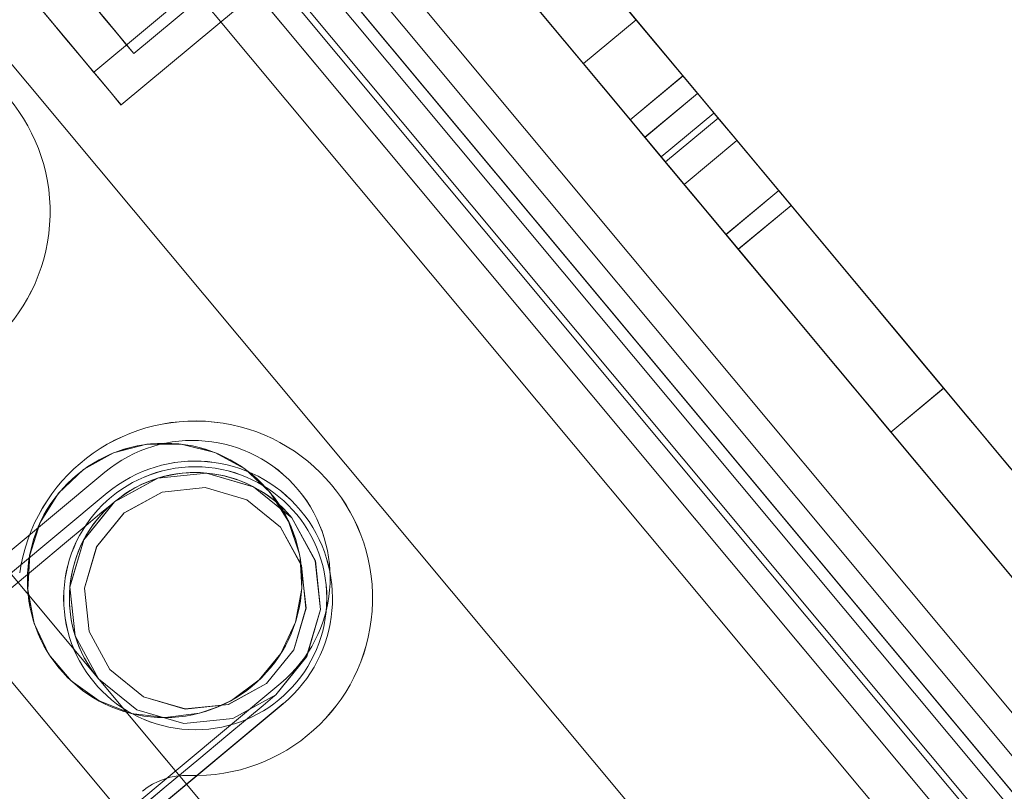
# Model space of a CAD drawing. Header units: millimetres. Extents: x -125266 to 274256, y -711690 to -301689.
# Tile 85 of 256: x -53400 to -53357, y -360886 to -360852. Entities that reach past the tile are written whole.
import ezdxf

# ---------------------------------------------------------------- set-up
doc = ezdxf.new("R2010")
doc.units = ezdxf.units.MM
doc.linetypes.add('CONTINOUS', pattern=[0])
for name, color, linetype, lineweight in [('AD Wall', 8, 'Continuous', 15), ('ARCH', 7, 'Continuous', 0), ('Equipment', 8, 'Continuous', 0), ('HOOD', 6, 'Continuous', 0), ('MEPTEK HVAC-Kitchen Fresh Air Duct', 3, 'Continuous', 30), ('MEPTEK-TEXT1', 7, 'Continuous', 30)]:
    doc.layers.add(name, color=color, linetype=linetype, lineweight=lineweight)
doc.layers.add('Light Equipment', color=8, linetype='Continuous')
doc.styles.get("Standard").update_dxf_attribs({"font": 'ARIALN.TTF'})
doc.styles.add('Times New Roman', font='times.ttf', dxfattribs={"height": 150})
doc.dimstyles.new('ARA-125', dxfattribs={"dimtxt": 200, "dimasz": 75, "dimexe": 0, "dimexo": 75, "dimgap": 7.5, "dimtad": 0, "dimdec": 0, "dimrnd": 5, "dimdsep": 46, "dimtxsty": 'Times New Roman', "dimblk": 'ARCHTICK', "dimcen": 56.25, "dimdle": 56.25, "dimclrd": 256, "dimclre": 256, "dimclrt": 256, "dimazin": 3, "dimtfac": 1, "dimtdec": 0, "dimtix": 1, "dimtmove": 1, "dimatfit": 3, "dimfxl": 0, "dimtolj": 1, "dimlwd": -1, "dimlwe": 0, "dimarcsym": 0})
pattern_1 = [(22.867872, (419150.544, -703283.92), (-30.845707, 73.1364), [])]

# ---------------------------------------------------------------- blocks, each defined once
blk = doc.blocks.new('A$Cf0359734')
at = {"layer": 'Equipment', "extrusion": (0, 0, -1), "elevation": -15}
for points in [[(-610.078, 1224.798, -3.802846), (-1131.035, 947.449, 3.802846)], [(-563.585, 1106.137, -3.146449), (-1057.949, 842.946, 3.146449)], [(-507.188, 390.435, -2.242091), (-497.007, 395.855, 2.242091)], [(-526.609, 380.096, -2.242091), (-516.428, 385.516, 2.242091)], [(-528.815, 385.353, -0.9995), (-518.221, 390.993, 0.9995)], [(-529.25, 384.556, -0.9995), (-518.657, 390.196, 0.9995)], [(-521.368, 382.521), (-523.424, 381.902), (-525.557, 382.118), (-527.447, 383.13), (-528.807, 384.791), (-529.426, 386.846), (-529.21, 388.98), (-528.198, 390.87), (-526.537, 392.23, -1)]]:
    blk.add_lwpolyline(points, format="xyb", close=True, dxfattribs=at)
for points in [[(-591.722, 1158.987, -3.538831), (-1086.084, 895.797), (-1091.774, 906.486), (-1091.58, 906.121), (-1086.084, 895.797), (-1084.559, 898.382), (-1083.015, 900.957), (-1081.46, 903.525), (-1079.888, 906.087), (-1078.303, 908.636), (-1076.702, 911.181)], [(-1077.22, 914.233), (-1087.359, 908.836), (-1091.168, 906.808, 3.626728), (-598.019, 1169.352)], [(-597.218, 1169.311, -3.616317), (-1091.58, 906.121), (-1091.532, 906.208), (-1091.475, 906.293), (-1091.426, 906.38), (-1091.369, 906.465), (-1091.32, 906.552), (-1091.272, 906.639), (-1091.215, 906.724), (-1091.168, 906.808), (-598.022, 1169.351)], [(-597.218, 1169.31, -3.616317), (-1091.582, 906.12, 3.616317), (-597.219, 1169.312)], [(-591.722, 1158.988, -3.538831), (-1086.084, 895.795), (-1084.554, 898.384), (-1083.015, 900.956), (-1081.455, 903.526), (-1079.889, 906.086), (-1078.304, 908.635), (-1076.703, 911.179)], [(-599.158, 1041.719, -0.011713), (-984.646, 836.489), (-990.409, 833.326), (-995.883, 829.759), (-1000.962, 825.886), (-1005.713, 821.665), (-1011.224, 815.871), (-1016.164, 809.592), (-1020.378, 803.047), (-1023.979, 796.101), (-1025.529, 792.694), (-1080.437, 895.526, 3.572618), (-594.649, 1154.151, -3.572618), (-1080.436, 895.526, 3.572618), (-594.65, 1154.151, -3.572618), (-1080.31, 895.593), (-1031.842, 804.552), (-1031.857, 804.516), (-1031.842, 804.552)], [(-546.271, 1063.035, -2.890001), (-1031.776, 804.429), (-1025.527, 792.692)]]:
    blk.add_lwpolyline(points, format="xyb", dxfattribs=at)
for points in [[(-291.028, 543.105), (-743.017, 302.473)], [(-292.438, 545.753), (-744.427, 305.122)], [(-743.016, 302.474), (-291.027, 543.105), (-743.016, 302.474), (-744.425, 305.121)], [(-245.91, 458.357), (-288.208, 537.808), (-740.197, 297.177)], [(-697.897, 217.726), (-740.196, 297.177), (-734.902, 299.996), (-740.196, 297.177), (-288.207, 537.809)], [(-728.008, 310.463), (-306.033, 535.116), (-728.008, 310.463), (-724.248, 303.401)], [(-732.607, 297.82), (-734.016, 300.467), (-294.39, 534.517)], [(-730.802, 304.671), (-301.007, 533.487), (-730.802, 304.671), (-730.238, 303.612)], [(-734.016, 300.466), (-732.606, 297.819), (-292.98, 531.869)], [(-728.72, 303.287), (-299.682, 531.7)], [(-725.729, 302.928), (-299.82, 529.675), (-300.384, 530.734)], [(-299.821, 529.675), (-300.384, 530.734), (-726.293, 303.987)], [(-726.293, 303.987), (-300.384, 530.734)], [(-725.729, 302.928), (-299.82, 529.675)], [(-298.272, 529.051), (-727.31, 300.639), (-727.982, 300.281), (-728.644, 299.928), (-729.285, 299.587), (-729.894, 299.263), (-730.455, 298.964), (-730.974, 298.688), (-731.429, 298.446), (-731.821, 298.237)], [(-728.009, 310.464), (-724.249, 303.401), (-302.273, 528.054), (-724.249, 303.401), (-302.273, 528.054), (-724.249, 303.401)], [(-534.563, 413.45), (-530.752, 415.48), (-527.84, 417.03), (-525.701, 418.169), (-524.202, 418.966), (-522.985, 419.615), (-522.387, 419.933), (-522.095, 420.088), (-521.82, 420.235), (-521.248, 420.539), (-520.078, 421.162), (-518.633, 421.931), (-516.547, 423.042), (-513.709, 424.553), (-512.11, 425.404), (-509.977, 426.54), (-511.386, 429.187)], [(-511.387, 429.188), (-513.52, 428.052), (-515.119, 427.201), (-517.957, 425.69), (-520.043, 424.58), (-521.488, 423.81), (-522.658, 423.187), (-523.23, 422.883), (-523.505, 422.736), (-523.797, 422.581), (-524.395, 422.263), (-525.612, 421.615), (-527.111, 420.817), (-529.25, 419.678), (-532.161, 418.128), (-535.973, 416.099)], [(-537.212, 415.439), (-533.532, 417.398), (-530.509, 419.008), (-528.09, 420.296), (-526.237, 421.282), (-524.86, 422.015), (-524.002, 422.472), (-523.621, 422.675), (-523.743, 422.61), (-524.458, 422.229), (-525.66, 421.59), (-528.143, 420.268), (-531.139, 418.672), (-534.67, 416.792), (-537.911, 415.067), (-539.938, 413.988), (-541.241, 413.294), (-541.601, 413.103), (-541.304, 413.261), (-540.256, 413.819), (-538.339, 414.839)], [(-535.803, 412.79), (-531.965, 414.834), (-528.841, 416.497), (-526.38, 417.807), (-524.135, 419.002), (-522.774, 419.727), (-522.213, 420.025), (-522.335, 419.961), (-523.049, 419.58), (-524.246, 418.943), (-526.734, 417.618), (-529.731, 416.023), (-532.51, 414.543), (-535.179, 413.123), (-537.18, 412.057), (-538.773, 411.209), (-539.827, 410.648), (-540.192, 410.454), (-539.896, 410.611), (-538.842, 411.172), (-536.931, 412.19), (-538.34, 414.837)], [(-512.501, 408.428), (-518.022, 418.8)], [(-532.27, 418.07), (-540.857, 413.499)], [(-558.992, 403.844), (-540.86, 413.497), (-532.272, 418.069)], [(-511.181, 407.012), (-516.553, 417.103)], [(-535.095, 416.567), (-533.685, 413.919)], [(-535.974, 416.098), (-535.312, 416.451), (-535.095, 416.566), (-535.264, 416.476), (-535.773, 416.206), (-536.281, 415.935), (-536.863, 415.625), (-538.309, 414.855), (-539.982, 413.965), (-542.613, 412.564), (-545.001, 411.293), (-546.806, 410.332), (-548.108, 409.638), (-549.056, 409.134), (-549.813, 408.731), (-550.893, 408.156), (-552.196, 407.462), (-552.969, 407.051), (-553.842, 406.586), (-554.843, 406.053)], [(-556.297, 401.88), (-555.392, 402.362), (-554.56, 402.804), (-553.433, 403.405), (-552.432, 403.937), (-551.559, 404.402), (-550.786, 404.814), (-549.483, 405.507), (-548.403, 406.082), (-547.646, 406.485), (-546.698, 406.99), (-545.396, 407.683), (-543.591, 408.644), (-541.203, 409.915), (-538.572, 411.316), (-536.899, 412.207), (-535.453, 412.976), (-534.871, 413.286), (-534.363, 413.557), (-533.855, 413.828), (-533.685, 413.918), (-533.902, 413.802), (-534.564, 413.45), (-535.973, 416.097)], [(-512.827, 406.136), (-517.841, 415.554)], [(-530.86, 415.424), (-530.86, 415.424)], [(-530.86, 415.422), (-539.447, 410.85)], [(-557.582, 401.195), (-539.45, 410.849), (-540.859, 413.496), (-539.45, 410.849), (-540.859, 413.496), (-539.45, 410.849), (-530.862, 415.421)], [(-536.962, 415.572), (-535.553, 412.925)], [(-536.929, 412.191), (-541.35, 409.837), (-544.696, 408.056), (-546.761, 406.957), (-548.185, 406.198), (-549.037, 405.745), (-549.382, 405.561), (-548.958, 405.787), (-547.915, 406.342), (-545.527, 407.613), (-542.605, 409.169), (-540.614, 410.229), (-538.761, 411.215), (-537.199, 412.047), (-536.088, 412.639), (-535.569, 412.915), (-535.802, 412.791), (-537.211, 415.438)], [(-538.341, 414.838), (-542.163, 412.803), (-545.202, 411.185), (-547.511, 409.956), (-549.385, 408.959), (-550.449, 408.392), (-550.793, 408.209), (-550.37, 408.434), (-549.327, 408.99), (-546.939, 410.261), (-544.016, 411.817), (-542.021, 412.879), (-540.173, 413.863), (-538.611, 414.694), (-537.499, 415.286), (-536.98, 415.563), (-537.213, 415.439)], [(-540.857, 413.499), (-540.857, 413.499)], [(-540.857, 413.499), (-540.857, 413.499)], [(-567.58, 399.272), (-558.992, 403.844), (-540.859, 413.497)], [(-540.192, 410.454), (-541.601, 413.101)], [(-539.448, 410.852), (-539.448, 410.852)], [(-539.448, 410.852), (-539.448, 410.852)], [(-566.17, 396.624), (-557.582, 401.195), (-558.992, 403.842), (-557.582, 401.195), (-539.449, 410.849)], [(-549.385, 405.56), (-550.794, 408.207)], [(-525.24, 392.894), (-525.24, 392.894)], [(-518.22, 390.992), (-518.22, 390.992)], [(-528.807, 384.79), (-528.722, 384.631), (-528.469, 384.154), (-528.049, 383.366), (-527.471, 382.28), (-526.744, 380.914), (-525.878, 379.289), (-524.889, 377.431), (-523.79, 375.366), (-522.6, 373.132), (-521.338, 370.76)], [(-516.17, 384.46), (-517.035, 386.085), (-517.762, 387.451), (-518.34, 388.536), (-518.76, 389.325), (-519.014, 389.802), (-519.098, 389.961)], [(-518.659, 390.194), (-518.659, 390.194)], [(-516.427, 385.518), (-516.427, 385.518)], [(-528.814, 385.352), (-528.814, 385.352)], [(-529.247, 384.557), (-529.247, 384.557)], [(-526.614, 380.095), (-526.614, 380.095)]]:
    blk.add_lwpolyline(points, dxfattribs=at)
for points in [[(-300.443, 532.427), (-730.237, 303.611)], [(-300.864, 525.406), (-722.839, 300.753)], [(-310.659, 510.899), (-706.676, 300.066)], [(-289.408, 506.011), (-713.146, 280.42), (-711.737, 277.773), (-713.146, 280.42)], [(-702.911, 282.47), (-704.632, 281.554), (-706.289, 280.672), (-707.814, 279.86), (-709.153, 279.147), (-710.249, 278.564), (-711.064, 278.13), (-711.567, 277.862), (-711.737, 277.772), (-713.146, 280.419), (-711.737, 277.772), (-287.998, 503.363), (-711.737, 277.772), (-711.567, 277.862), (-711.064, 278.13), (-710.249, 278.564), (-709.153, 279.147), (-707.814, 279.86), (-706.289, 280.672), (-704.632, 281.554)], [(-713.144, 280.421), (-712.975, 280.511), (-712.477, 280.776), (-711.657, 281.213), (-710.561, 281.796), (-709.221, 282.51), (-707.697, 283.321), (-706.039, 284.203), (-704.319, 285.12), (-298.237, 501.311), (-704.319, 285.12), (-706.039, 284.203), (-707.697, 283.321), (-709.221, 282.51), (-710.561, 281.796), (-711.657, 281.213), (-712.477, 280.776), (-712.975, 280.511)], [(-296.827, 498.663), (-702.909, 282.471)], [(-532.269, 418.069), (-530.86, 415.422)], [(-509.503, 410.025), (-510.08, 409.717), (-510.757, 409.357), (-511.43, 408.999), (-512.001, 408.694), (-512.377, 408.494), (-512.499, 408.429), (-512.356, 408.505), (-511.97, 408.711), (-511.393, 409.018), (-510.715, 409.379), (-510.037, 409.74), (-509.471, 410.041), (-509.095, 410.242), (-508.968, 410.309), (-509.111, 410.233)], [(-510.426, 407.414), (-511.342, 406.926), (-512.099, 406.523), (-512.607, 406.253), (-512.824, 406.137), (-512.829, 406.134), (-512.713, 406.196), (-512.3, 406.416), (-511.617, 406.78), (-510.743, 407.245), (-509.774, 407.761), (-508.816, 408.271), (-507.969, 408.722), (-507.323, 409.066), (-506.958, 409.26), (-506.884, 409.299), (-506.905, 409.288), (-507.17, 409.147), (-507.726, 408.851), (-508.514, 408.431), (-509.446, 407.935)], [(-510.518, 407.364), (-510.905, 407.159), (-511.138, 407.035), (-511.17, 407.018), (-511.005, 407.105), (-510.661, 407.288), (-510.201, 407.534), (-509.682, 407.81), (-509.195, 408.069), (-508.808, 408.275), (-508.575, 408.399), (-508.544, 408.416), (-508.708, 408.328), (-509.052, 408.145), (-509.512, 407.9), (-510.031, 407.624)], [(-523.834, 393.431), (-525.24, 392.893), (-526.471, 392.027), (-527.445, 390.883), (-527.543, 390.723), (-528.102, 389.528), (-528.406, 388.055), (-528.327, 386.554), (-527.882, 385.119), (-527.098, 383.838), (-526.568, 383.264), (-526.012, 382.793), (-524.705, 382.048), (-523.254, 381.658), (-521.748, 381.638), (-520.284, 381.989), (-518.955, 382.697), (-517.851, 383.712), (-517.028, 384.973), (-516.541, 386.394), (-516.429, 387.894), (-516.69, 389.379), (-517.31, 390.748), (-518.252, 391.918), (-519.458, 392.818), (-520.849, 393.389), (-522.341, 393.6)], [(-526.537, 392.23), (-524.481, 392.848), (-522.351, 392.637), (-520.457, 391.62), (-519.097, 389.959), (-518.479, 387.904), (-518.695, 385.77), (-519.707, 383.88), (-521.368, 382.52), (-519.707, 383.88), (-518.695, 385.77), (-518.479, 387.904), (-518.801, 388.969), (-519.097, 389.959), (-519.837, 390.863), (-520.457, 391.62), (-522.351, 392.637), (-524.46, 392.846), (-524.481, 392.848)], [(-526.237, 391.667), (-524.421, 392.212), (-522.533, 392.022), (-520.863, 391.131), (-519.663, 389.656), (-519.112, 387.843), (-519.303, 385.955), (-520.202, 384.287), (-521.668, 383.085), (-523.484, 382.539), (-525.37, 382.724), (-527.043, 383.621), (-528.24, 385.09), (-528.793, 386.908), (-528.6, 388.792), (-527.704, 390.465)], [(-521.668, 383.084), (-523.484, 382.538), (-525.372, 382.729), (-527.045, 383.625), (-528.242, 385.095), (-528.793, 386.908), (-528.602, 388.796), (-527.703, 390.464), (-526.237, 391.666), (-524.421, 392.211), (-522.535, 392.026), (-520.862, 391.13), (-519.665, 389.661), (-519.115, 387.847), (-519.305, 385.959), (-520.201, 384.286)], [(-521.368, 382.521), (-523.424, 381.902), (-525.554, 382.114), (-527.448, 383.13), (-528.808, 384.791), (-529.426, 386.847), (-529.21, 388.98), (-528.199, 390.871), (-526.538, 392.231), (-528.199, 390.871), (-529.21, 388.98), (-529.426, 386.847), (-528.808, 384.791), (-527.448, 383.13), (-525.554, 382.114), (-523.424, 381.902)], [(-496.133, 349.501), (-518.222, 390.993)], [(-518.656, 390.194), (-497.037, 349.587)], [(-528.816, 385.354), (-506.726, 343.863)], [(-507.631, 343.949), (-529.25, 384.556)], [(-524.992, 378.687), (-525.129, 378.92), (-525.291, 379.146), (-525.473, 379.348), (-525.671, 379.542), (-525.885, 379.713), (-526.114, 379.863), (-526.359, 379.991), (-526.611, 380.095), (-526.359, 379.991), (-526.114, 379.863), (-525.885, 379.713), (-525.671, 379.542), (-525.473, 379.348), (-525.291, 379.146), (-525.129, 378.92)]]:
    blk.add_lwpolyline(points, close=True, dxfattribs=at)
at = {"layer": 'Equipment', "extrusion": (0, 0, -1)}
for centre, radius in [((-522.422, 387.599, -15), 6), ((-523.954, 387.377, -15), 5.751), ((-523.954, 387.377, -15), 5.751)]:
    blk.add_circle(centre, radius, dxfattribs=at)
for centre, radius, start, end in [((-625.132, 625.132, -15), 625.132, 145.142558, 90.917696), ((-624.647, 624.948, -15), 545.055, 148.86045, 87.1998), ((-624.649, 624.946, -15), 545.055, 148.86045, 87.1998), ((-624.649, 624.946, -15), 545.055, 148.86045, 87.1998), ((-624.649, 624.946, -15), 545.055, 148.86045, 87.1998), ((-624.648, 624.948, -15), 535.053, 147.01591, 89.04434), ((-624.648, 624.948, -15), 535.053, 147.01591, 89.04434)]:
    blk.add_arc(centre, radius, start, end, dxfattribs=at)
blk = doc.blocks.new('ARCH')
at = {"layer": 'AD Wall', "lineweight": 0}
h = blk.add_hatch(dxfattribs=at)
h.set_pattern_fill('ANSI31', color=256, scale=25, angle=-22.1321)
h.set_pattern_definition(pattern_1)
edge = h.paths.add_edge_path()
edge.add_arc((-53209.777, -360694.998), 761.132, 66.950176, 372.725314)
edge.add_line((-52467.341, -360527.338), (-52564.885, -360549.366))
edge.add_arc((-53209.777, -360694.998), 661.132, -293.049824, 12.725314, ccw=False)
edge.add_line((-52950.923, -360086.648), (-52911.77, -359994.631))
h = blk.add_hatch(dxfattribs=at)
h.set_pattern_fill('ANSI31', color=256, scale=25, angle=-22.1321)
h.set_pattern_definition(pattern_1)
edge = h.paths.add_edge_path()
edge.add_arc((-53209.777, -360694.998), 761.132, 66.950176, 372.725314)
edge.add_line((-52467.341, -360527.338), (-52564.885, -360549.366))
edge.add_arc((-53209.777, -360694.998), 661.132, -293.049824, 12.725314, ccw=False)
edge.add_line((-52950.923, -360086.648), (-52911.77, -359994.631))
at = {"layer": 'AD Wall', "lineweight": 0, "extrusion": (0, 0, -1)}
for radius in [761.132, 761.132, 661.132, 661.132]:
    blk.add_arc((53209.777, -360694.998, -5.049), radius, 167.274686, 113.049824, dxfattribs=at)
at = {"layer": 'HOOD'}
blk.add_circle((-53209.777, -360694.998, 5.049), 200, dxfattribs=at)
at = {"layer": 'Light Equipment', "lineweight": 0, "extrusion": (0, 0, -1), "elevation": -5.049}
for points in [[(52997.285, -360133.855, -3.802846), (52619.203, -360587.036, 3.802846)], [(53085.056, -360226.257, -3.146449), (52726.274, -360656.304, 3.146449)], [(53406.934, -360867.977, -2.242091), (53414.323, -360859.12, 2.242091)], [(53392.84, -360884.871, -2.242091), (53400.228, -360876.015, 2.242091)], [(53388.815, -360880.832, -0.9995), (53396.504, -360871.617, 0.9995)], [(53388.713, -360881.735, -0.9995), (53396.401, -360872.519, 0.9995)], [(53396.781, -360880.65), (53395.11, -360881.998), (53393.052, -360882.601), (53390.92, -360882.377), (53389.034, -360881.35), (53387.687, -360879.679), (53387.084, -360877.622), (53387.308, -360875.489), (53388.334, -360873.604, -1)]]:
    blk.add_lwpolyline(points, format="xyb", close=True, dxfattribs=at)
for points in [[(52681.566, -360597.53), (52674.208, -360606.349), (52671.443, -360609.663, 3.626728), (53029.343, -360180.672)], [(53030.101, -360180.409, -3.616317), (52671.32, -360610.454), (52671.332, -360610.355), (52671.353, -360610.255), (52671.365, -360610.156), (52671.386, -360610.056), (52671.399, -360609.957), (52671.411, -360609.858), (52671.432, -360609.758), (52671.443, -360609.663), (53029.342, -360180.674)], [(53030.101, -360180.41, -3.616317), (52671.318, -360610.456, 3.616317), (53030.101, -360180.408)], [(53039.081, -360187.901, -3.538831), (52680.301, -360617.948), (52680.744, -360614.974), (52681.2, -360612.012), (52681.677, -360609.043), (52682.163, -360606.082), (52682.671, -360603.124), (52683.196, -360600.164)], [(53039.082, -360187.901, -3.538831), (52680.301, -360617.947), (52671.003, -360610.189), (52671.321, -360610.454), (52680.301, -360617.947), (52680.74, -360614.977), (52681.2, -360612.01), (52681.673, -360609.046), (52682.163, -360606.081), (52682.671, -360603.122), (52683.196, -360600.162)], [(53076.373, -360299.33, -0.011713), (52796.609, -360634.668), (52792.462, -360639.77), (52788.735, -360645.136), (52785.489, -360650.637), (52782.678, -360656.337), (52779.757, -360663.781), (52777.546, -360671.458), (52776.108, -360679.109), (52775.39, -360686.899), (52775.238, -360690.639), (52685.634, -360616.071, 3.572618), (53038.192, -360193.484, -3.572618), (52685.634, -360616.07, 3.572618), (53038.191, -360193.484, -3.572618), (52685.726, -360615.961), (52764.922, -360682.033), (52764.921, -360682.072), (52764.922, -360682.033)], [(53117.333, -360259.66, -2.890001), (52765.029, -360682.122), (52775.24, -360690.64)]]:
    blk.add_lwpolyline(points, format="xyb", dxfattribs=at)
for points in [[(53549.65, -360645.12), (53221.621, -361038.305)], [(53547.346, -360643.197), (53219.317, -361036.382)], [(53221.622, -361038.304), (53549.65, -360645.119), (53221.622, -361038.304), (53219.319, -361036.382)], [(53623.372, -360706.625), (53554.257, -360648.964), (53226.229, -361042.148)], [(53295.344, -361099.809), (53226.229, -361042.148), (53230.072, -361037.542), (53226.229, -361042.148), (53554.258, -360648.963)], [(53233.017, -361038.693), (53230.714, -361036.772), (53549.771, -360654.341)], [(53230.715, -361036.773), (53233.018, -361038.694), (53552.074, -360656.263)], [(53232.108, -361031.667), (53544.03, -360657.788), (53232.108, -361031.667), (53233.029, -361032.435)], [(53232.513, -361025.249), (53538.76, -360658.173), (53232.513, -361025.249), (53238.657, -361030.375)], [(53234.558, -361032.165), (53545.93, -360658.945)], [(53237.464, -361031.371), (53546.565, -360660.872), (53545.644, -360660.104)], [(53546.565, -360660.872), (53545.644, -360660.104), (53236.542, -361030.602)], [(53236.542, -361030.602), (53545.643, -360660.104)], [(53548.234, -360660.866), (53236.862, -361034.087), (53236.374, -361034.671), (53235.893, -361035.247), (53235.428, -361035.804), (53234.987, -361036.334), (53234.579, -361036.822), (53234.203, -361037.274), (53233.872, -361037.67), (53233.588, -361038.01)], [(53237.464, -361031.371), (53546.565, -360660.872)], [(53232.513, -361025.249), (53238.657, -361030.374), (53544.903, -360663.298), (53238.657, -361030.374), (53544.903, -360663.298), (53238.657, -361030.374)], [(53372.905, -360856.971), (53375.672, -360853.655), (53377.785, -360851.122), (53379.337, -360849.261), (53380.425, -360847.958), (53381.308, -360846.899), (53381.742, -360846.378), (53381.954, -360846.125), (53382.154, -360845.886), (53382.569, -360845.388), (53383.418, -360844.37), (53384.467, -360843.113), (53385.981, -360841.298), (53388.04, -360838.83), (53389.2, -360837.439), (53390.749, -360835.583), (53388.446, -360833.662)], [(53388.445, -360833.661), (53386.896, -360835.517), (53385.736, -360836.908), (53383.677, -360839.376), (53382.163, -360841.191), (53381.114, -360842.448), (53380.265, -360843.466), (53379.85, -360843.963), (53379.65, -360844.203), (53379.439, -360844.456), (53379.004, -360844.977), (53378.121, -360846.036), (53377.033, -360847.339), (53375.481, -360849.2), (53373.368, -360851.733), (53370.601, -360855.049)], [(53369.703, -360856.126), (53372.373, -360852.925), (53374.567, -360850.296), (53376.323, -360848.191), (53377.668, -360846.579), (53378.667, -360845.381), (53379.289, -360844.635), (53379.566, -360844.304), (53379.477, -360844.41), (53378.959, -360845.031), (53378.086, -360846.077), (53376.284, -360848.237), (53374.11, -360850.844), (53371.547, -360853.915), (53369.195, -360856.734), (53367.724, -360858.498), (53366.779, -360859.631), (53366.517, -360859.944), (53366.732, -360859.686), (53367.493, -360858.774), (53368.884, -360857.107)], [(53395.234, -360853.311), (53386.212, -360845.784)], [(53372.005, -360858.05), (53374.791, -360854.711), (53377.058, -360851.993), (53378.845, -360849.852), (53380.474, -360847.899), (53381.461, -360846.715), (53381.868, -360846.227), (53381.78, -360846.333), (53381.261, -360846.955), (53380.393, -360847.996), (53378.587, -360850.16), (53376.412, -360852.767), (53374.395, -360855.185), (53372.459, -360857.506), (53371.006, -360859.247), (53369.85, -360860.633), (53369.085, -360861.55), (53368.82, -360861.868), (53369.035, -360861.61), (53369.8, -360860.693), (53371.187, -360859.031), (53368.884, -360857.109)], [(53396.991, -360854.126), (53388.213, -360846.802)], [(53395.796, -360855.557), (53387.603, -360848.722)], [(53373.289, -360851.827), (53367.057, -360859.297)], [(53353.895, -360875.073), (53367.055, -360859.299), (53373.287, -360851.829)], [(53375.593, -360853.749), (53369.361, -360861.22)], [(53375.592, -360853.748), (53375.592, -360853.748)], [(53356.199, -360876.995), (53369.359, -360861.221), (53367.056, -360859.3), (53369.359, -360861.221), (53367.056, -360859.3), (53369.359, -360861.221), (53375.591, -360853.751)], [(53371.239, -360854.284), (53373.542, -360856.206)], [(53370.601, -360855.049), (53371.081, -360854.474), (53371.239, -360854.285), (53371.116, -360854.432), (53370.747, -360854.874), (53370.378, -360855.316), (53369.955, -360855.823), (53368.906, -360857.08), (53367.692, -360858.536), (53365.783, -360860.825), (53364.05, -360862.902), (53362.74, -360864.472), (53361.794, -360865.605), (53361.107, -360866.43), (53360.557, -360867.088), (53359.773, -360868.028), (53358.828, -360869.161), (53358.267, -360869.833), (53357.633, -360870.593), (53356.907, -360871.463)], [(53357.132, -360875.877), (53357.789, -360875.089), (53358.392, -360874.366), (53359.211, -360873.385), (53359.937, -360872.515), (53360.571, -360871.755), (53361.132, -360871.083), (53362.077, -360869.95), (53362.861, -360869.01), (53363.41, -360868.352), (53364.098, -360867.527), (53365.043, -360866.394), (53366.354, -360864.824), (53368.087, -360862.747), (53369.996, -360860.458), (53371.21, -360859.002), (53372.259, -360857.745), (53372.682, -360857.239), (53373.051, -360856.796), (53373.42, -360856.354), (53373.543, -360856.207), (53373.385, -360856.396), (53372.905, -360856.971), (53370.602, -360855.05)], [(53369.884, -360855.909), (53372.187, -360857.83)], [(53368.883, -360857.108), (53366.109, -360860.434), (53363.903, -360863.077), (53362.228, -360865.085), (53360.868, -360866.716), (53360.096, -360867.641), (53359.846, -360867.941), (53360.153, -360867.572), (53360.91, -360866.665), (53362.643, -360864.588), (53364.764, -360862.046), (53366.213, -360860.309), (53367.554, -360858.702), (53368.687, -360857.343), (53369.494, -360856.376), (53369.87, -360855.925), (53369.701, -360856.128)], [(53371.188, -360859.029), (53367.98, -360862.875), (53365.551, -360865.785), (53364.053, -360867.582), (53363.019, -360868.82), (53362.401, -360869.562), (53362.151, -360869.861), (53362.458, -360869.493), (53363.215, -360868.586), (53364.948, -360866.508), (53367.069, -360863.966), (53368.514, -360862.235), (53369.859, -360860.623), (53370.992, -360859.264), (53371.799, -360858.297), (53372.176, -360857.846), (53372.006, -360858.048), (53369.704, -360856.127)], [(53367.057, -360859.297), (53367.057, -360859.297)], [(53367.057, -360859.297), (53367.057, -360859.297)], [(53347.663, -360882.543), (53353.895, -360875.073), (53367.055, -360859.299)], [(53368.82, -360861.867), (53366.518, -360859.946)], [(53369.36, -360861.218), (53369.36, -360861.218)], [(53369.36, -360861.218), (53369.36, -360861.218)], [(53349.967, -360884.465), (53356.199, -360876.995), (53353.897, -360875.074), (53356.199, -360876.995), (53369.359, -360861.221)], [(53362.149, -360869.864), (53359.846, -360867.943)], [(53396.505, -360871.617), (53396.505, -360871.617)], [(53396.399, -360872.521), (53396.399, -360872.521)], [(53389.286, -360872.5), (53389.286, -360872.5)], [(53389.035, -360881.351), (53389.173, -360881.466), (53389.588, -360881.812), (53390.274, -360882.385), (53391.218, -360883.172), (53392.406, -360884.164), (53393.82, -360885.343), (53395.437, -360886.692), (53397.233, -360888.19), (53399.176, -360889.812), (53401.24, -360891.533)], [(53400.866, -360876.896), (53399.452, -360875.716), (53398.264, -360874.725), (53397.319, -360873.937), (53396.633, -360873.364), (53396.219, -360873.019), (53396.081, -360872.903)], [(53400.228, -360876.012), (53400.228, -360876.012)], [(53388.817, -360880.833), (53388.817, -360880.833)], [(53388.715, -360881.732), (53388.715, -360881.732)], [(53392.835, -360884.873), (53392.835, -360884.873)]]:
    blk.add_lwpolyline(points, dxfattribs=at)
for points in [[(53544.951, -360658.557), (53233.03, -361032.436)], [(53547.207, -360665.22), (53240.96, -361032.296)], [(53565.125, -360678.869), (53257.599, -361047.479), (53259.902, -361049.401), (53257.599, -361047.479)], [(53266.308, -361041.724), (53265.059, -361043.221), (53263.856, -361044.662), (53262.75, -361045.989), (53261.778, -361047.154), (53260.982, -361048.107), (53260.39, -361048.816), (53260.025, -361049.254), (53259.903, -361049.401), (53257.6, -361047.48), (53259.903, -361049.401), (53567.428, -360680.791), (53259.903, -361049.401), (53260.025, -361049.254), (53260.39, -361048.816), (53260.982, -361048.107), (53261.778, -361047.154), (53262.75, -361045.989), (53263.856, -361044.662), (53265.059, -361043.221)], [(53543.598, -360682.348), (53256.191, -361026.843)], [(53257.6, -361047.478), (53257.723, -361047.33), (53258.085, -361046.897), (53258.68, -361046.183), (53259.475, -361045.23), (53260.448, -361044.065), (53261.554, -361042.739), (53262.757, -361041.297), (53264.006, -361039.8), (53558.717, -360686.55), (53264.006, -361039.8), (53262.757, -361041.297), (53261.554, -361042.739), (53260.448, -361044.065), (53259.475, -361045.23), (53258.68, -361046.183), (53258.085, -361046.897), (53257.723, -361047.33)], [(53561.021, -360688.471), (53266.309, -361041.722)], [(53397.539, -360853.469), (53396.874, -360854.266), (53396.324, -360854.924), (53395.956, -360855.366), (53395.798, -360855.555), (53395.794, -360855.56), (53395.879, -360855.458), (53396.178, -360855.099), (53396.674, -360854.505), (53397.308, -360853.745), (53398.011, -360852.902), (53398.707, -360852.069), (53399.321, -360851.332), (53399.79, -360850.77), (53400.055, -360850.452), (53400.109, -360850.388), (53400.094, -360850.406), (53399.902, -360850.637), (53399.498, -360851.12), (53398.926, -360851.806), (53398.249, -360852.617)], [(53397.41, -360850.703), (53396.991, -360851.205), (53396.499, -360851.794), (53396.012, -360852.379), (53395.597, -360852.877), (53395.324, -360853.204), (53395.235, -360853.309), (53395.339, -360853.185), (53395.62, -360852.849), (53396.038, -360852.347), (53396.53, -360851.757), (53397.022, -360851.168), (53397.433, -360850.675), (53397.706, -360850.348), (53397.798, -360850.238), (53397.694, -360850.362)], [(53397.471, -360853.55), (53397.191, -360853.886), (53397.022, -360854.088), (53396.999, -360854.116), (53397.118, -360853.973), (53397.368, -360853.674), (53397.702, -360853.273), (53398.078, -360852.822), (53398.432, -360852.398), (53398.712, -360852.062), (53398.881, -360851.859), (53398.904, -360851.832), (53398.785, -360851.974), (53398.536, -360852.274), (53398.201, -360852.674), (53397.825, -360853.126)], [(53373.29, -360851.828), (53375.593, -360853.749)], [(53390.386, -360871.473), (53389.287, -360872.501), (53388.473, -360873.767), (53388.001, -360875.193), (53387.971, -360875.379), (53387.903, -360876.697), (53388.177, -360878.175), (53388.815, -360879.536), (53389.767, -360880.697), (53390.976, -360881.589), (53391.684, -360881.921), (53392.377, -360882.148), (53393.868, -360882.345), (53395.359, -360882.16), (53396.761, -360881.611), (53397.985, -360880.734), (53398.95, -360879.578), (53399.589, -360878.222), (53399.877, -360876.743), (53399.793, -360875.244), (53399.331, -360873.812), (53398.53, -360872.534), (53397.44, -360871.5), (53396.127, -360870.771), (53394.67, -360870.392), (53393.167, -360870.387), (53391.705, -360870.754)], [(53432.597, -360901.729), (53396.503, -360871.617)], [(53388.335, -360873.604), (53390.006, -360872.257), (53392.059, -360871.649), (53394.196, -360871.878), (53396.082, -360872.904), (53397.429, -360874.575), (53398.032, -360876.633), (53397.808, -360878.765), (53396.782, -360880.651), (53397.808, -360878.765), (53398.032, -360876.633), (53397.429, -360874.575), (53396.729, -360873.71), (53396.082, -360872.904), (53395.056, -360872.345), (53394.196, -360871.878), (53392.059, -360871.649), (53390.027, -360872.25), (53390.006, -360872.257)], [(53388.825, -360874.013), (53390.301, -360872.823), (53392.122, -360872.288), (53394.005, -360872.484), (53395.672, -360873.398), (53396.865, -360874.87), (53397.4, -360876.691), (53397.196, -360878.575), (53396.29, -360880.241), (53394.814, -360881.43), (53392.997, -360881.969), (53391.11, -360881.769), (53389.447, -360880.859), (53388.25, -360879.383), (53387.719, -360877.566), (53387.919, -360875.679)], [(53396.291, -360880.242), (53394.814, -360881.431), (53392.993, -360881.966), (53391.106, -360881.766), (53389.444, -360880.856), (53388.25, -360879.384), (53387.715, -360877.563), (53387.92, -360875.679), (53388.825, -360874.013), (53390.302, -360872.824), (53392.118, -360872.285), (53394.006, -360872.485), (53395.668, -360873.395), (53396.861, -360874.867), (53397.396, -360876.688), (53397.196, -360878.576)], [(53396.402, -360872.52), (53431.726, -360901.991)], [(53396.78, -360880.65), (53395.109, -360881.998), (53393.056, -360882.605), (53390.919, -360882.376), (53389.034, -360881.35), (53387.686, -360879.679), (53387.083, -360877.621), (53387.308, -360875.489), (53388.334, -360873.603), (53387.308, -360875.489), (53387.083, -360877.621), (53387.686, -360879.679), (53389.034, -360881.35), (53390.919, -360882.376), (53393.056, -360882.605), (53395.109, -360881.998)], [(53388.815, -360880.832), (53424.908, -360910.944)], [(53424.037, -360911.205), (53388.713, -360881.734)], [(53394.868, -360885.567), (53394.653, -360885.403), (53394.418, -360885.254), (53394.173, -360885.136), (53393.917, -360885.031), (53393.654, -360884.952), (53393.386, -360884.9), (53393.111, -360884.874), (53392.838, -360884.873), (53393.111, -360884.874), (53393.386, -360884.9), (53393.654, -360884.952), (53393.917, -360885.031), (53394.173, -360885.136), (53394.418, -360885.254), (53394.653, -360885.403)]]:
    blk.add_lwpolyline(points, close=True, dxfattribs=at)
at = {"layer": 'Light Equipment', "lineweight": 0}
blk.add_circle((-53209.777, -360694.998, 5.049), 200, dxfattribs=at)
at = {"layer": 'Light Equipment', "lineweight": 0, "extrusion": (0, 0, -1)}
for centre, radius in [((53393.891, -360876.344, -5.049), 6), ((53392.556, -360877.126, -5.049), 5.751), ((53392.556, -360877.126, -5.049), 5.751)]:
    blk.add_circle(centre, radius, dxfattribs=at)
for centre, radius, start, end in [((53209.26, -360695.008, -5.049), 625.132, 167.274686, 113.049824), ((53209.779, -360694.995, -5.049), 545.055, 170.99258, 109.33193), ((53209.777, -360694.998, -5.049), 545.055, 170.99258, 109.33193), ((53209.777, -360694.998, -5.049), 545.055, 170.99258, 109.33193), ((53209.777, -360694.998, -5.049), 545.055, 170.99258, 109.33193), ((53209.778, -360694.996, -5.049), 535.053, 169.14804, 111.17647), ((53209.778, -360694.996, -5.049), 535.053, 169.14804, 111.17647)]:
    blk.add_arc(centre, radius, start, end, dxfattribs=at)
at = {"layer": 'Equipment', "rotation": 337.8678715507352}
blk.add_blockref('A$Cf0359734', (-54023.845, -361038.564, -9.95), dxfattribs=at)
blk = doc.blocks.new('_ArchTick')
at = {"color": 0, "linetype": 'ByBlock', "const_width": 0.15}
blk.add_lwpolyline([(-0.5, -0.5), (0.5, 0.5)], dxfattribs=at)

msp = doc.modelspace()

# ---------------------------------------------------------------- linework, layer by layer
at = {"layer": 'HOOD'}
msp.add_circle((-53209.777, -360694.998, 5.049), 200, dxfattribs=at)

# ---------------------------------------------------------------- block references
at = {"layer": 'ARCH'}
msp.add_blockref('ARCH', (0, 0), dxfattribs=at)

# ---------------------------------------------------------------- texts
at = {"layer": 'MEPTEK-TEXT1', "char_height": 350, "attachment_point": 1}
for s, insert, width in [('{\\fCalibri|b0|i0|c0|p34;\\H1.28571x;\\C1;GENERAL GUIDELINES-HVAC :\\P\\fArial Narrow|b0|i0|c0|p34;\\H0.88889x;\\C256;\\P\\fCalibri|b0|i0|c0|p34;\\C4;DUCTING :\\H0.875x;\\P\\pi-1050,l1050,t1050;\\C256;1.^IDUCTING SHALL BE IN ACCORDANCE WITH IS 655, GALVANIZED IRON SHEET TO BE USED FOR ALL DUCTING WORKS. THERMAL INSULATION ON DUCTS SHALL BE 19 MM THICK. CLOSED CELL CLASS “O” BS 476 PART 6-7 FM APPROVED NITRILE RUBBER ELASTOMERIC INSULATION THERMAL CONDUCTIVITY 0.033 WATTS PER METER-KELVIN (W/(M.K)) AT 0°C FOR AIR CONDITIONING DUCTING. \\P2.^ITHERMAL INSULATION ON KITCHEN EXHAUST DUCTING SHALL BE 80 MM THICK ALUMINUM FOIL FACED RESIN BONDED FIBRE GLASS WOOL OF DENSITY NOT LESS THAN 48 KG/M3.\\P3.^ITHERMAL INSULATION ON FRESH AIR, SUPPLY AIR AND RETURN AIR SHALL BE 19MM THICK CLOSED CELL ANTI-MICROBIAL CLASS “O” BS 476 AND PART 6 & 7 FM APPROVED NITRILE RUBBER ELASTOMERIC INSULATION THERMAL CONDUCTIVITY 0.033 WATTS PER METER-KELVIN (W/ (M\\fArial|b0|i0|c0|p34;.\\fCalibri|b0|i0|c0|p34;K)) AT 0°C.\\P4.^IAPPROPRIATE NUMBER OF TRAP DOORS SHALL BE PROVIDED IN KITCHEN EXHAUST DUCTING FOR OIL/GREASE CLEANING PURPOSE.\\P5.^IDUCTING INSTALLATION WITH RESPECT TO FRESH AIR INTAKE, KITCHEN EXHAUST OUT FROM LOCATION UP TO LOUVERS AT FAÇADE SHALL BE IN THE SCOPE OF CONCESSIONER INCLUDING AIR WASHER, EXHAUST FAN SECTION DRY SCRUBBER ETC.\\P6.^IEACH AND EVERY KITCHEN EXHAUST HOOD SHOULD BE EQUIPPED WITH UL LISTED, WET CHEMICAL BASED, MECHANICALLY OPERATED, AUTOMATIC FIRE SUPPRESSION SYSTEM. SEPARATE DRAWING TO BE SUBMITTED FOR HOOD SUPPRESSION SYSTEM.\\P7.^ISUPPORTING OF DUCTING TO BE DONE WITH USING ANGLE 50X 50 X 5MM AND TIE ROD OF SIZE MINIMUM 10 MM DIA/ AS PER DUCT SIZE.\\P8.^IPOST COMPLETION OF ONSITE WORK, CONCESSIONAIRE HAS TO SHARE TESTING AND COMMISSIONING REPORT WITH DIAL.\\P9.^IINTEGRATION WITH FIRE ALARM SYSTEM, SO THAT AHU GET SWITCHED OFF IN CASE OF ANY FIRE INCIDENT.\\P10.^IFOR EQUIPMENT PLACEMENT STRUCTURAL DETAILS TO BE APPROVED BY STRUCTURAL CONSULTANT AND SAME TO BE SHARE WITH DIAL.\\P11.^ITRAP DOOR WITH PROPER ACCESS TO BE PROVIDED FOR FILTER AND COPPER COIL CLEANING.\\P12.^IKITCHEN VENTILATION SHALL COMPLY TO NFPA 96 GUIDELINE.}', (-102876.109, -301696.901), 28043.42879), ('{\\fCalibri|b0|i0|c0|p34;\\H1.28571x;\\C1;CHILLED WATER PIPING:-\\H0.77778x;\\P\\pi-1050,l1050,t1050;\\C256;1.^ICHILLED WATER PIPING SHALL BE CONFIRMING TO IS:1239 PART I CLASS ‘C’ HEAVY AND FITTING SHALL BE CONFORMING TO ASTM A-105,3000LBS SOCKET WELD END (UP TO 50MM) & 1S:1239 PART-II HEAVY/ASTM A-234 WPB, GR.B BUTT WELD FITTING ( ABOVE 50NB PIPE SIZE)\\P2.^IPIPING CONNECTION SHOULD BE SOCKET WELDED UP TO 50NB SIZE AND SHALL BE BUTT WELD ABOVE 50NB PIPE SIZE. PIPE FLANGES SHOULD BE CONFIRMING TO ASTM A-105 # 150 SORF AND FLANGE DIMENSION SHOULD BE IN ACCORDANCE WITH ASME/ANSI B 16.5 (150 SORF), FITTING TO FITTING WELDING IS NOT ALLOWED. NOZZLE CONNECTIONS/THREDOLETS/WELDOLETS ARE NOT ALLOWED BY PUNCTURING THE PIPE. ONLY EQUAL/UNEQUAL TEE’S SHALL BE USED FOR BRANCH CONNECTION FROM HEADER. SOCKET WELD END TEE SHOULD BE USED FOR BRANCH CONNECTION (UP-TO -50NB PIPE SIZE) W.R.T TO PRESSURE GAUGE/TEMPERATURE GAUGE/AIR VENT/DRAIN POINT ETC.\\P3.^IPOST INSTALLATION CLEARANCE BY DIAL, CHW PIPING SHALL BE TESTED @15KGF/CM2 HYDROSTATICS PRESSURE FOR 24HRS HOLD TIME AND TESTING SHOULD BE WITNESSED TO DIAL TEAM.\\P4.^ITHERMAL INSULATION ON CHW AND CONDENSATE DRAIN PIPING LINE SHALL BE 25MM THICK. CLOSED CELL ANTI-MICROBIAL CLASS “O” BS 476 AND PART 6 & 7 FM APPROVED NITRILE RUBBER ELASTOMERIC INSULATION THERMAL CONDUCTIVITY 0.033 WATTS PER METER-KELVIN (W/ (M\\fArial|b0|i0|c0|p34;⋅\\fCalibri|b0|i0|c0|p34;K)) AT 0°C.\\P5.^ICONDENSATE DRAIN PIPING SHALL BE COMPLYING TO IS 4985 CLASS 3 UPVC PIPE. SOLVENT CEMENT COMPLYING WITH ASTM D2564 SHALL BE USED FOR JOINTS.\\P6.^IFOR CEILING SUSPENDED CHILLED WATER PIPE:  PIPE SHOULD BE HANGED WITH TIE ROD OF SIZE MINIMUM 10 MM DIA.}', (-102709.024, -319968.004), 24849.35391)]:
    msp.add_mtext(s, dxfattribs=dict(at, insert=insert, width=width))

# ---------------------------------------------------------------- leaders
at = {"layer": 'MEPTEK HVAC-Kitchen Fresh Air Duct', "linetype": 'CONTINOUS', "lineweight": -2, "ltscale": 25}
msp.add_leader([(-54089.525, -360808.891), (-54089.525, -362709.219), (-53079.775, -362709.219)], dimstyle='ARA-125', override={"dimtxt": 150, "dimasz": 150}, dxfattribs=at)

doc.saveas('drawing.dxf')
